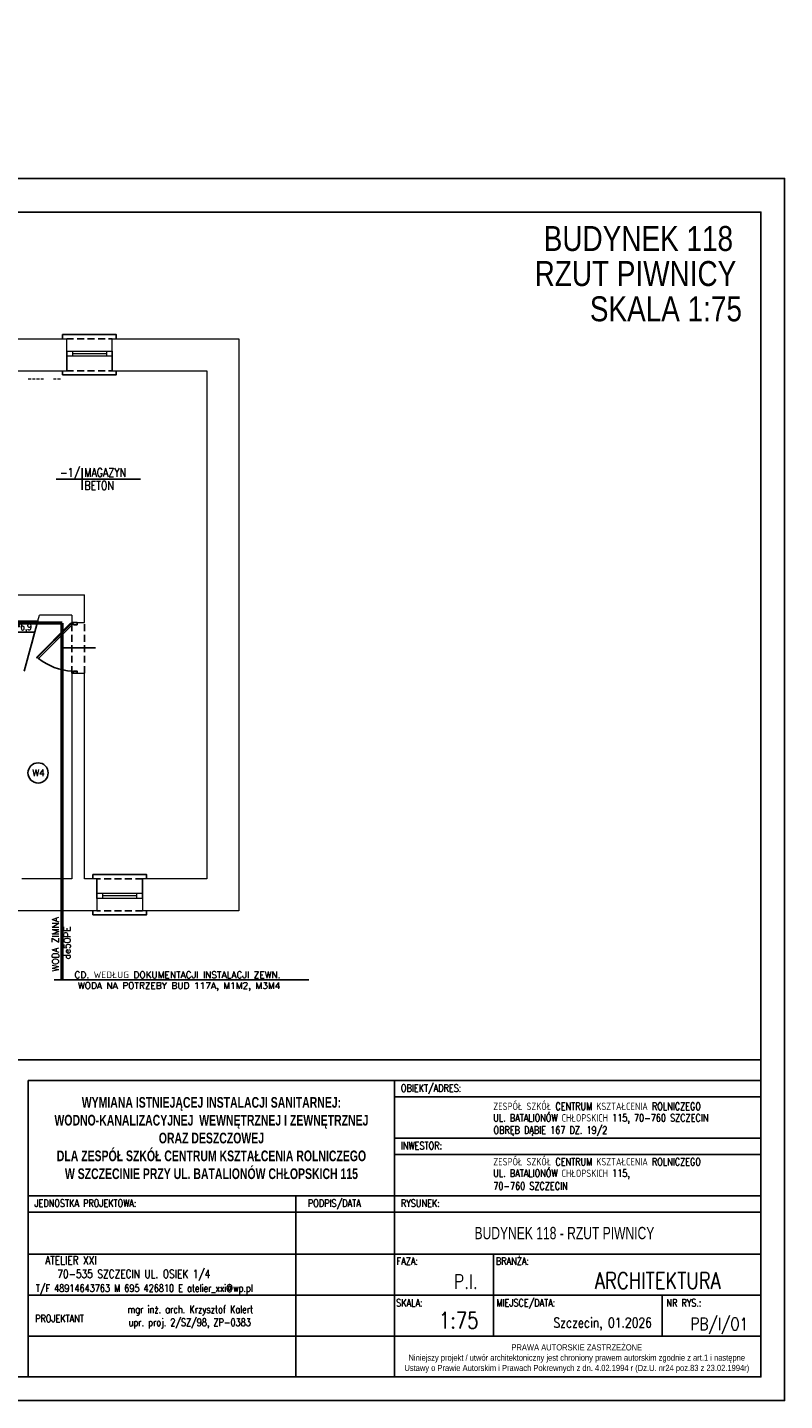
# Model space of a CAD drawing. Header units: millimetres. Extents: x -2626 to 2068, y -6169 to 7214.
# Tile 131 of 143: x -755 to 624, y -2480 to 22. Entities that reach past the tile are written whole.
import ezdxf
from ezdxf.enums import TextEntityAlignment as Align

# ---------------------------------------------------------------- set-up
doc = ezdxf.new("R2010")
doc.units = ezdxf.units.MM
doc.linetypes.add('DASHED', pattern=[19.049999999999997, 12.7, -6.35])
doc.layers.get('0').update_dxf_attribs({"color": 252})
for name, color, linetype in [('1-OPIS', 252, 'Continuous'), ('1-OPIS-POM', 252, 'Continuous'), ('I-DRZWI', 252, 'Continuous'), ('I-NAD', 252, 'DASHED'), ('I-SCIANA', 252, 'Continuous'), ('I-WIDOK', 252, 'Continuous'), ('IS KAN_S_OPIS', 2, 'Continuous'), ('IS opis woda', 7, 'Continuous'), ('IS WODA opis', 2, 'Continuous'), ('TABELKA', 252, 'Continuous')]:
    doc.layers.add(name, color=color, linetype=linetype)
doc.layers.add('I-OKNA', color=252, linetype='Continuous', lineweight=5)
doc.layers.add('IS w', color=5, linetype='Continuous', lineweight=50)
doc.styles.add('ARIAL', font='arial.ttf', dxfattribs={"width": 0.8})
doc.styles.add('ROMANS', font='romans.shx', dxfattribs={"width": 0.75})
doc.styles.add('STYLE2', font='romans.shx', dxfattribs={"width": 0.9})
doc.styles.add('STYLE3', font='arial.ttf', dxfattribs={"width": 0.7})
doc.styles.add('STYLE5PRAWA', font='arial.ttf', dxfattribs={"width": 0.8})
doc.styles.add('TECH', font='simplex.shx')

# ---------------------------------------------------------------- blocks, each defined once
blk = doc.blocks.new('PRAWAAUTOR1')
at = {"insert": (442.9577984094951, 174.1500318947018), "char_height": 7.5, "width": 500, "attachment_point": 5, "style": 'STYLE5PRAWA'}
blk.add_mtext('\\fArial|b0|i0|c238|p34;PRAWA AUTORSKIE ZASTRZEŻONE\\PNiniejszy projekt / utwór architektoniczny jest chroniony prawem autorskim zgodnie z art.1 i następne \\PUstawy o Prawie Autorskim i Prawach Pokrewnych z dn. 4.02.1994 r (Dz.U. nr24 poz.83 z 23.02.1994r)', dxfattribs=at)
blk = doc.blocks.new('D90')
blk.add_line((32.60195715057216, 44.99673399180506), (-28.01028744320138, 45.00280644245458))
for points in [[(-9.174932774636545, 87.24581758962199), (-9.174656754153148, 90.00091961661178), (0.00901666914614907, 89.99999954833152), (0.008648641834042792, 86.3265301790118), (-6.41992275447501, 86.32717422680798), (-6.41983074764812, 87.24554156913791)], [(-72.56247655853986, 61.8346203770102), (-11.68362454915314, 0.9435688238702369), (-10.61203397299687, 2.01494470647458), (-71.49088598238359, 62.90599625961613)], [(-9.18339740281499, 2.756022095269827), (-9.183673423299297, 0.0009200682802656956), (0, 0), (0.0003680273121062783, 3.673469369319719), (-6.428203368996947, 3.674113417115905), (-6.428295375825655, 2.755746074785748)]]:
    blk.add_lwpolyline(points, close=True)
blk.add_lwpolyline([(-11.26135268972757, 2.664393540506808), (-9.47536839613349, 4.450020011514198), (-68.56337161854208, 63.5498639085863), (-70.34935591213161, 61.7642374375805)])
blk.add_arc((-4.563419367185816, -14.50732115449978), 100.9401705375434, 92.61855641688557, 129.3487067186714)
blk = doc.blocks.new('OPIS-POM')
for p, q in [((-60, 0), (135, 0)), ((0, 25), (0, -25))]:
    blk.add_line(p, q)
at = {"style": 'ROMANS', "width": 0.8, "flags": 4}
blk.add_attdef('NR', text='', height=20, dxfattribs=at).set_placement((-5.000000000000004, 5), align=Align.RIGHT)
blk.add_attdef('NAZWA', (4.999999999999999, 5), '', height=20, dxfattribs=at)
blk.add_attdef('POW.', text='', height=20, dxfattribs=at).set_placement((-5.000000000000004, -5), align=Align.TOP_RIGHT)
blk.add_attdef('POSADZKA', text='', height=20, dxfattribs=at).set_placement((4.999999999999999, -5), align=Align.TOP_LEFT)

msp = doc.modelspace()

# ---------------------------------------------------------------- hatches: boundary and pattern name
h = msp.add_hatch(color=7)
h.paths.add_polyline_path([(340.561083, 22.133278), (340.561083, 22.098)])
h.paths.add_polyline_path([(340.561083, 22.098), (340.561083, 22.133278)])
h = msp.add_hatch(color=7)
h.dxf.hatch_style = 2
h.paths.add_polyline_path([(344.127376, 22.133278), (344.127376, 22.098)])
msp.add_hatch(color=7).paths.add_polyline_path([(344.565964, 13.052778), (344.565964, 13.0175)])
h = msp.add_hatch(color=7)
h.dxf.hatch_style = 2
h.paths.add_polyline_path([(344.875857, 22.133278), (344.875857, 22.098)])
h = msp.add_hatch(color=7)
h.paths.add_polyline_path([(348.045895, 22.133278), (348.045895, 22.098)])
h.paths.add_polyline_path([(348.045895, 22.098), (348.045895, 22.133278)])
h = msp.add_hatch(color=7)
h.dxf.hatch_style = 2
h.paths.add_polyline_path([(361.850697, 20.672778), (361.850697, 20.6375)])

# ---------------------------------------------------------------- linework, layer by layer
at = {"lineweight": 0}
for points in [[(-748.4611762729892, -619.0944846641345), (-753.5234076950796, -619.0944846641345)], [(-740.7472998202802, -619.0944846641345), (-745.8898815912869, -619.0944846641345)], [(-733.1137737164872, -619.0944846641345), (-738.2563630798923, -619.0944846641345)], [(-725.4802552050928, -619.0944846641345), (-730.5424866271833, -619.0944846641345)], [(-702.4189761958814, -619.0944846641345), (-707.5615579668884, -619.0944846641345)], [(-694.7854500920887, -619.0944846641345), (-699.9280394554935, -619.0944846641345)]]:
    msp.add_lwpolyline(points, dxfattribs=at)
at = {"layer": 'I-NAD'}
for points in [[(-683.455694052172, -545.1698327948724), (-600.6922304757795, -545.1698327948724)], [(-683.455694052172, -603.4256731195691), (-600.6922304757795, -603.4256731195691)], [(-735.926127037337, -1059.267559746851), (-760.9962255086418, -1151.27160955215)], [(-673.7808320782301, -1154.617889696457), (-673.7808320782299, -1062.694197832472)], [(-651.2820206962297, -1154.617889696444), (-651.2820206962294, -1062.694197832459)], [(-673.7808320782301, -1154.69824004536), (-673.7808320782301, -1154.823557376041)], [(-545.4898021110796, -1529.412256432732), (-628.2532656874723, -1529.412256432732)], [(-545.4898021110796, -1587.668096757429), (-628.2532656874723, -1587.668096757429)]]:
    msp.add_lwpolyline(points, dxfattribs=at)
at = {"layer": 'I-OKNA'}
for points in [[(-683.455694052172, -567.5882862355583), (-600.6922304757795, -567.5882862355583)], [(-673.0098222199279, -567.5882862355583), (-673.0098222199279, -576.5878138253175)], [(-673.0098222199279, -572.088050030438), (-611.1381023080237, -572.088050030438)], [(-611.1381023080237, -567.5882862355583), (-611.1381023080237, -576.5878138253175)], [(-683.455694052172, -576.5878138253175), (-600.6922304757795, -576.5878138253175)], [(-545.4898021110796, -1556.330473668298), (-628.2532656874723, -1556.330473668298)], [(-545.4898021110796, -1565.249643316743), (-628.2532656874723, -1565.249643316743)], [(-617.8073938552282, -1565.249643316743), (-617.8073938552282, -1556.330473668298)], [(-555.935673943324, -1560.749879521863), (-617.8073938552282, -1560.749879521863)], [(-555.935673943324, -1565.249643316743), (-555.935673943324, -1556.330473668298)]]:
    msp.add_lwpolyline(points, dxfattribs=at)
at = {"layer": 'I-SCIANA', "lineweight": 0}
for points in [[(-975.7794729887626, -545.1698327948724), (-683.455694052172, -545.1698327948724)], [(-683.455694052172, -603.4256731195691), (-683.455694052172, -545.1698327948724)], [(-683.455694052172, -567.5882862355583), (-683.455694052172, -545.1698327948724)], [(-600.6922304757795, -545.1698327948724), (-369.6777038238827, -545.1698327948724), (-369.6777038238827, -1587.668096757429)], [(-600.6922304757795, -603.4256731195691), (-600.6922304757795, -545.1698327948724)], [(-600.6922304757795, -567.5882862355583), (-600.6922304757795, -545.1698327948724)], [(-683.455694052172, -567.5882862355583), (-683.455694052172, -603.4256731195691)], [(-600.6922304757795, -567.5882862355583), (-600.6922304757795, -603.4256731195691)], [(-836.7689885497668, -603.4256731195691), (-683.455694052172, -603.4256731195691)], [(-600.6922304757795, -603.4256731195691), (-427.9335365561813, -603.4256731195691), (-427.9335365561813, -1012.261125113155)], [(-836.7689885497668, -1012.261125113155), (-651.2820206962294, -1012.261125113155)], [(-651.2820206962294, -1062.694197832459), (-651.2820206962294, -1012.261125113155)], [(-427.9335365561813, -1012.261125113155), (-427.9335365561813, -1529.412256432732), (-545.4898021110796, -1529.412256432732)], [(-735.926127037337, -1059.267559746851), (-733.1941316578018, -1049.062746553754)], [(-673.7808320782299, -1049.062746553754), (-733.1941316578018, -1049.062746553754)], [(-673.7808320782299, -1049.062746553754), (-673.7808320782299, -1062.694197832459)], [(-776.182919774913, -1059.267559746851), (-735.926127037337, -1059.267559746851)], [(-673.7808320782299, -1062.694197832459), (-651.2820206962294, -1062.694197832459)], [(-673.7808320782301, -1154.69824004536), (-651.2820206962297, -1154.69824004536)], [(-673.7808320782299, -1154.69824004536), (-673.7808320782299, -1529.412256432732)], [(-651.2820206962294, -1529.412256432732), (-651.2820206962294, -1154.69824004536)], [(-673.7808320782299, -1529.412256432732), (-765.2549306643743, -1529.412256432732)], [(-628.2532656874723, -1529.412256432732), (-651.2820206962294, -1529.412256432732)], [(-628.2532656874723, -1529.412256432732), (-628.2532656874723, -1587.668096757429)], [(-628.2532656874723, -1565.249643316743), (-628.2532656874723, -1529.412256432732)], [(-545.4898021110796, -1529.412256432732), (-545.4898021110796, -1587.668096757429)], [(-545.4898021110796, -1565.249643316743), (-545.4898021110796, -1529.412256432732)], [(-628.2532656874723, -1565.249643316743), (-628.2532656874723, -1587.668096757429)], [(-545.4898021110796, -1565.249643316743), (-545.4898021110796, -1587.668096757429)], [(-628.2532656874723, -1587.668096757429), (-911.4168163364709, -1587.668096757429)], [(-369.6777038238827, -1587.668096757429), (-545.4898021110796, -1587.668096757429)]]:
    msp.add_lwpolyline(points, dxfattribs=at)
at = {"layer": 'I-WIDOK'}
for points in [[(-690.9285118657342, -545.1698327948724), (-690.9285118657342, -537.6970149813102), (-593.2194126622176, -537.6970149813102), (-593.2194126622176, -545.1698327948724)], [(-690.9285118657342, -603.4256731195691), (-690.9285118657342, -610.898490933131), (-593.2194126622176, -610.898490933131), (-593.2194126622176, -603.4256731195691)], [(-735.926127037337, -1059.267559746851), (-760.9962255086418, -1151.27160955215)], [(-538.0169842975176, -1529.412256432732), (-538.0169842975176, -1521.93943861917), (-635.7260835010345, -1521.93943861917), (-635.7260835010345, -1529.412256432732)], [(-538.0169842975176, -1587.668096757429), (-538.0169842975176, -1595.140914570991), (-635.7260835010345, -1595.140914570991), (-635.7260835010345, -1587.668096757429)]]:
    msp.add_lwpolyline(points, dxfattribs=at)
at = {"layer": 'IS KAN_S_OPIS'}
msp.add_line((-242.3392074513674, -1713.562757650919), (-706.252796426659, -1713.562757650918), dxfattribs=at)
at = {"layer": 'IS opis woda'}
msp.add_line((-741.795275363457, -1080.11002602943), (-832.765535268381, -1080.11002602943), dxfattribs=at)
at = {"layer": 'IS w'}
for p, q in [((-691.8997089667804, -1063.749906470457), (-2379.842476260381, -1063.749906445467)), ((-691.8997089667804, -1713.562757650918), (-691.8997089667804, -1063.749906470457))]:
    msp.add_line(p, q, dxfattribs=at)
at = {"layer": 'IS WODA opis'}
msp.add_circle((-735.5915444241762, -1336.591544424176), 18.40845557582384, dxfattribs=at)
at = {"layer": 'TABELKA'}
for p, q in [((581.5067871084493, -1859.681611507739), (-790.9823955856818, -1859.681611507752)), ((581.5067871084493, -1897.181315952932), (-753.4826911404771, -1897.181315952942)), ((-753.4826911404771, -1897.181315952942), (-753.4826911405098, -2437.487406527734)), ((-85.98795201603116, -1897.181315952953), (-85.98795201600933, -2437.487406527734)), ((581.5067871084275, -2363.441406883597), (581.5067871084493, -1897.181315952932)), ((581.5067871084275, -2437.48740652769), (581.5067871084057, -1897.181315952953)), ((581.5067871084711, -2437.48740652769), (581.5067871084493, -1897.181315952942)), ((581.5067871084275, -2363.441406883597), (581.5067871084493, -1897.181315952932)), ((581.5067871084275, -2437.48740652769), (581.5067871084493, -1897.181315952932)), ((-85.98795201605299, -1927.181079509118), (581.5067871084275, -1927.181079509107)), ((-85.98795201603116, -2002.180488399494), (581.5067871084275, -2002.180488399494)), ((-85.98795201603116, -2032.180251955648), (581.5067871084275, -2032.180251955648)), ((-753.4826911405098, -2107.179660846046), (581.5067871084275, -2107.179660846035)), ((-753.4826911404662, -2107.179660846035), (-85.98795201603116, -2107.179660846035)), ((-265.9865333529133, -2107.179660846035), (-265.9865333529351, -2437.487406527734)), ((-753.4826911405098, -2137.1794244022), (581.5067871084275, -2137.179424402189)), ((-753.4826911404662, -2137.179424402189), (-85.98795201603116, -2137.179424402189)), ((-753.4826911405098, -2213.442589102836), (581.5067871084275, -2213.442589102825)), ((94.01062932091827, -2213.442589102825), (94.01062932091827, -2363.441406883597)), ((94.01062932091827, -2213.442589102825), (94.01062932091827, -2363.441406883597)), ((-753.4826911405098, -2288.441997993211), (581.5067871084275, -2288.441997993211)), ((-753.4826911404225, -2288.441997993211), (-85.9879520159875, -2288.441997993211)), ((401.5082057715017, -2288.441997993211), (401.5082057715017, -2363.441406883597)), ((-753.4826911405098, -2363.441406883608), (581.5067871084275, -2363.441406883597)), ((-753.482691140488, -2363.441406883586), (581.5067871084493, -2363.441406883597)), ((-123.4876564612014, -2437.487406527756), (-753.4826911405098, -2437.487406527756)), ((-753.482691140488, -2437.487406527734), (581.5067871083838, -2437.487406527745))]:
    msp.add_line(p, q, dxfattribs=at)
for points in [[(-2525.603104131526, -253.0018978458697), (-2525.603104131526, -2480.484341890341), (624.3720692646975, -2480.484341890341), (624.3720692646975, -253.0018978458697)], [(-2407.941747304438, -2437.48740652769), (581.5067871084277, -2437.48740652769), (581.5067871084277, -314.2429129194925), (-2407.941747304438, -314.2429129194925)]]:
    msp.add_lwpolyline(points, close=True, dxfattribs=at)

# ---------------------------------------------------------------- block references
at = {"layer": '1-OPIS-POM', "xscale": 0.7862338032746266, "yscale": 0.7862338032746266, "zscale": 0.7862338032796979}
msp.add_blockref('OPIS-POM', (-655.2378379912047, -800.8712673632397), dxfattribs=at).add_auto_attribs({'NR': '-1/', 'NAZWA': 'MAGAZYN', 'POSADZKA': 'BETON'})
at = {"layer": 'I-DRZWI', "xscale": -1.023659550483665, "yscale": 1.023659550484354, "zscale": 1.023659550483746, "rotation": 179.9942598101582}
msp.add_blockref('D90', (-664.3798770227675, -1062.694197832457), dxfattribs=at)
at = {"layer": 'TABELKA', "xscale": 1.499988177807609, "yscale": 1.499988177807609, "zscale": 1.499988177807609}
msp.add_blockref('PRAWAAUTOR1', (-418.5495746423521, -2665.22267372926), dxfattribs=at)

# ---------------------------------------------------------------- texts
at = {"layer": '1-OPIS', "char_height": 45.52340309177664, "width": 707.3562819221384, "attachment_point": 5, "style": 'ARIAL'}
for s, insert in [('{\\fArial|b0|i0|c0|p0;BUDYNEK 118}', (358.1309414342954, -362.8055315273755)), ('{\\fArial|b0|i0|c0|p0;RZUT PIWNICY}', (352.7827503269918, -426.7021344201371)), ('{\\fArial|b0|i0|c0|p0;SKALA 1:75}', (408.2556725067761, -491.0019195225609))]:
    msp.add_mtext(s, dxfattribs=dict(at, insert=insert))
at = {"layer": 'IS KAN_S_OPIS', "style": 'TECH'}
for s, p in [('WODA ZIMNA', (-698.0501943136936, -1698.335099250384)), ('de50PE', (-676.4316632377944, -1676.315382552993))]:
    msp.add_text(s, height=12, rotation=90, dxfattribs=at).set_placement(p)
for s, p in [('CD. WEDŁUG DOKUMENTACJI INSTALACJI ZEWN.', (-669.3144030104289, -1710.562806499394)), ('WODA NA POTRZEBY BUD 117A, M1M2, M3M4', (-662.9609599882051, -1730.256412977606))]:
    msp.add_text(s, height=12, dxfattribs=at).set_placement(p)
at = {"layer": 'IS opis woda', "style": 'TECH', "width": 0.8000000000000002}
msp.add_text('50*6,9', height=12, dxfattribs=at).set_placement((-790.8451827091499, -1076.314148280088))
at = {"layer": 'IS WODA opis', "style": 'TECH'}
msp.add_text('W4', height=12, dxfattribs=at).set_placement((-746.0296695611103, -1342.196948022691))
at = {"layer": 'TABELKA', "width": 0.8}
for s, style, p in [('OBIEKT/ADRES:', 'ROMANS', (-74.60343238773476, -1917.68390435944)), ('ZESPÓŁ SZKÓŁ CENTRUM KSZTAŁCENIA ROLNICZEGO', 'ROMANS', (93.81327672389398, -1950.991501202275)), ('UL. BATALIONÓW CHŁOPSKICH 115, 70-760 SZCZECIN  ', 'ROMANS', (93.68489762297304, -1972.032018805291)), ('OBRĘB DĄBIE 167 DZ. 19/2', 'ROMANS', (94.15645905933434, -1994.188303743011)), ('INWESTOR:', 'ROMANS', (-74.60343238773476, -2022.683076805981)), ('ZESPÓŁ SZKÓŁ CENTRUM KSZTAŁCENIA ROLNICZEGO', 'ROMANS', (93.81327672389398, -2051.9753789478)), ('UL. BATALIONÓW CHŁOPSKICH 115, ', 'ROMANS', (93.68489762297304, -2073.015896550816)), ('70-760 SZCZECIN  ', 'ROMANS', (93.68489762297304, -2096.204787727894)), ('JEDNOSTKA PROJEKTOWA:', 'ROMANS', (-742.0981715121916, -2127.682249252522)), ('PODPIS/DATA', 'ROMANS', (-244.0280219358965, -2127.682249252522)), ('RYSUNEK:', 'ROMANS', (-74.60343238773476, -2127.682249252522)), ('FAZA:', 'ROMANS', (-82.4328419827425, -2233.004092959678)), ('BRANŻA:', 'ROMANS', (98.52984829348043, -2233.004092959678)), ('T/F 48914643763 M 695 426810 E atelier_xxi@wp.pl', 'ROMANS', (-739.6361388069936, -2282.445472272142)), ('SKALA:', 'ROMANS', (-83.14308637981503, -2309.090319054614)), ('MIEJSCE/DATA:', 'ROMANS', (99.43434116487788, -2309.090319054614)), ('NR RYS.:', 'ROMANS', (409.152895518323, -2309.244508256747)), ('PROJEKTANT', 'STYLE2', (-741.0064290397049, -2337.833968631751)), ('mgr inż. arch. Krzysztof Kalert', 'STYLE2', (-572.464451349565, -2321.055489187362)), ('upr. proj. 2/SZ/98, ZP-0383', 'STYLE2', (-570.6120003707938, -2344.718257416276))]:
    msp.add_text(s, height=13.49989360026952, dxfattribs=dict(at, style=style)).set_placement(p)
at = {"layer": 'TABELKA', "style": 'ROMANS', "width": 0.8}
for s, height, p in [('ATELIER XXI ', 14.99988177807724, (-620.7799327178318, -2232.28055778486)), ('70-535 SZCZECIN UL. OSIEK 1/4', 14.99988177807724, (-421.8851627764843, -2257.208604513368)), ('P.I.', 26.24979311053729, (65.72113840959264, -2276.816214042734)), ('ARCHITEKTURA', 29.99976355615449, (508.2822841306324, -2276.960401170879)), ('1:75', 29.99976355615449, (66.67259478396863, -2349.183269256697)), ('Szczecin, 01.2026', 17.99985813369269, (382.9451020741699, -2347.512282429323)), ('PB/I/O1', 22.49982266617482, (558.0743447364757, -2352.010476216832))]:
    msp.add_text(s, height=height, dxfattribs=at).set_placement(p, align=Align.RIGHT)
at = {"layer": 'TABELKA', "insert": (-419.7353215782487, -2002.180488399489), "char_height": 19.49984631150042, "width": 667.4947391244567, "attachment_point": 5, "style": 'STYLE3'}
msp.add_mtext('{\\fArial|b1|i0|c238|p34;WYMIANA ISTNIEJĄCEJ INSTALACJI SANITARNEJ: WODNO-KANALIZACYJNEJ  WEWNĘTRZNEJ I ZEWNĘTRZNEJ  \\PORAZ DESZCZOWEJ \\PDLA ZESP\\fArial|b1|i0|c0|p34;Ó\\fArial|b1|i0|c238|p34;Ł SZK\\fArial|b1|i0|c0|p34;Ó\\fArial|b1|i0|c238|p34;Ł CENTRUM KSZTAŁCENIA ROLNICZEGO \\PW SZCZECINIE PRZY UL. BATALION\\fArial|b1|i0|c0|p34;Ó\\fArial|b1|i0|c238|p34;W CHŁOPSKICH 115}', dxfattribs=at)
at = {"layer": 'TABELKA', "insert": (59.56617095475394, -2163.99440721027), "char_height": 22.49982266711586, "attachment_point": 1, "style": 'STYLE3'}
msp.add_mtext('{\\fArial|b0|i0|c0|p0;BUDYNEK 118 - RZUT PIWNICY}', dxfattribs=at)

doc.saveas('drawing.dxf')
